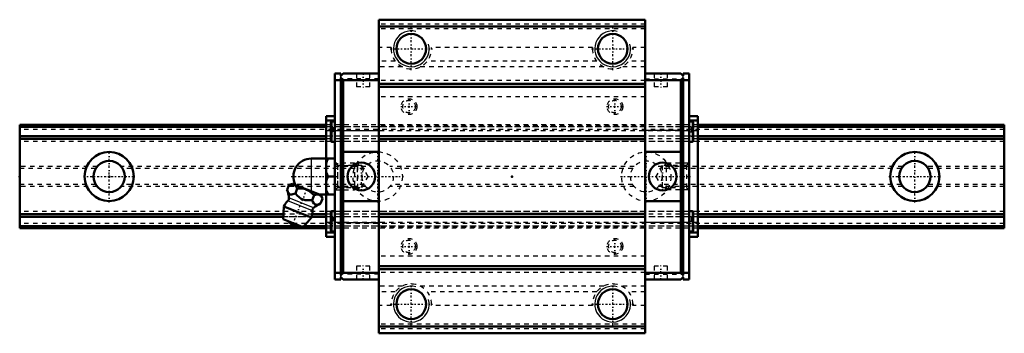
# Model space of a CAD drawing. Header units: millimetres. Extents: x -20 to 200, y -35 to 35.
import ezdxf

# ---------------------------------------------------------------- set-up
doc = ezdxf.new("R2010")
doc.units = ezdxf.units.MM
doc.linetypes.add('Center', pattern=[1.5, 0.45, -0.5, 0.05, -0.5])
doc.linetypes.add('Dashed', pattern=[2, 1, -1])
for name, color, linetype, lineweight in [('2d ConnectionPoints', 7, 'Continuous', 50), ('AM_0', 7, 'Continuous', 50), ('AM_4', 3, 'Continuous', 25), ('AM_5', 3, 'Continuous', 25), ('AM_7', 7, 'Center', 25), ('AM_9', 6, 'Dashed', 25)]:
    doc.layers.add(name, color=color, linetype=linetype, lineweight=lineweight)

# ---------------------------------------------------------------- blocks, each defined once
blk = doc.blocks.new('1_ouhg6d5zi0vl1e8u68q08heuf________0_in_HSR25M2A1SS220LG200BM6F6845000_4')
at = {"layer": 'AM_0'}
for p, q in [((45.15, 4), (50.45, 4)), ((48.45, 4), (48.45, -4)), ((48.95, 0), (50.45, 0)), ((39.73, -3), (40.16, -1.93)), ((40.94, -1.6), (40.16, -1.93)), ((47.33, -4.18), (40.94, -1.6)), ((41.6, -3.76), (42.03, -2.69)), ((45.35, -5.27), (45.78, -4.2)), ((46.87, -4), (50.45, -4)), ((47.66, -4.96), (47.33, -4.18)), ((47.22, -6.03), (47.66, -4.96)), ((39.05, -6.67), (38.85, -9.49)), ((45.17, -9.14), (39.05, -6.67)), ((43.34, -11.31), (38.85, -9.49)), ((43.34, -11.31), (45.17, -9.14))]:
    blk.add_line(p, q, dxfattribs=at)
for points in [[(48.95, 4), (48.66, 3.44), (48.45, 2.85)], [(48.45, 1.15), (48.51, 0.96), (48.7, 0.47), (48.95, 0)], [(48.95, 0), (48.66, -0.56), (48.45, -1.15)], [(42.03, -2.69), (41.77, -2.21), (41.61, -2.01), (41.41, -1.86), (41.11, -1.76), (40.76, -1.75), (40.46, -1.82), (40.16, -1.93)], [(39.73, -3), (39.91, -3.4), (40.13, -3.74), (40.31, -3.91), (40.54, -4), (40.78, -4.02), (41.05, -3.96), (41.6, -3.76)], [(41.6, -3.76), (42.03, -4.23), (42.45, -4.62), (42.92, -4.95), (43.34, -5.14), (43.81, -5.26), (44.57, -5.32), (45.35, -5.27)], [(45.78, -4.2), (45.38, -3.79), (44.94, -3.42), (44.42, -3.09), (43.84, -2.85), (43.24, -2.71), (42.62, -2.67), (42.03, -2.69)], [(47.66, -4.96), (47.4, -4.48), (47.23, -4.28), (47.04, -4.14), (46.73, -4.03), (46.38, -4.03), (46.08, -4.09), (45.78, -4.2)], [(48.45, -2.85), (48.51, -3.04), (48.7, -3.53), (48.95, -4)], [(45.35, -5.27), (45.53, -5.67), (45.75, -6.01), (45.94, -6.18), (46.16, -6.27), (46.41, -6.29), (46.67, -6.24), (47.22, -6.03)]]:
    blk.add_lwpolyline(points, dxfattribs=at)
for centre, radius, start, end in [((45.15, 0), 4, 90, 207.9876), ((34.18, -5.29), 6, 4.8448, 22.4684), ((42.11, -7.9), 3.3, 131.9787, 158), ((39.37, -4.86), 0.8, 311.9787, 4.8448), ((49.62, -11.53), 6, 113.5458, 131.1552), ((42.11, -7.9), 3.3, 338, 4.0213), ((46.2, -7.62), 0.8, 131.1552, 184.0213), ((41.64, -9.07), 1.82, 210.1342, 285.8658)]:
    blk.add_arc(centre, radius, start, end, dxfattribs=at)
at = {"layer": 'AM_4'}
for p, q in [((45.15, 4), (45.15, -3.3)), ((45.4, -7.67), (39.9, -5.45)), ((45.67, -7.01), (40.16, -4.79))]:
    blk.add_line(p, q, dxfattribs=at)
at = {"layer": 'AM_5', "linetype": 'Dashed'}
for p, q in [((50.99, 3), (50.99, -3)), ((55.45, 2.39), (50.99, 2.39)), ((55.45, -2.39), (50.99, -2.39))]:
    blk.add_line(p, q, dxfattribs=at)
at = {"layer": 'AM_7'}
for p, q in [((40.69, 0), (65.77, 0)), ((40.79, -11.15), (44.29, -2.5))]:
    blk.add_line(p, q, dxfattribs=at)
at = {"layer": 'AM_9'}
for p, q in [((54.84, 3), (50.45, 3)), ((54.84, 3), (54.84, -3)), ((55.45, 2.39), (54.84, 3)), ((55.45, 2.39), (55.45, -2.39)), ((50.45, -3), (54.84, -3)), ((54.84, -3), (55.45, -2.39))]:
    blk.add_line(p, q, dxfattribs=at)
blk = doc.blocks.new('2_HSR25M2ASSB_M6F_Slider_0_in_HSR25M2A1SS220LG200BM6F6845000_4')
at = {"layer": 'AM_0'}
for p, q in [((119.75, 35), (60.25, 35)), ((60.25, 35), (60.25, -35)), ((119.75, 33.5), (60.25, 33.5)), ((119.75, 35), (119.75, -35)), ((51.75, 23), (50.45, 23)), ((50.45, 23), (50.45, -23)), ((51.75, 23), (51.75, 22.5)), ((51.75, 22.5), (52.25, 23)), ((51.75, 22), (51.75, -22)), ((52.25, 21.5), (51.75, 22)), ((60.25, 23), (52.25, 23)), ((119.75, 23), (127.75, 23)), ((128.25, 22.5), (127.75, 23)), ((127.75, 21.5), (128.25, 22)), ((128.25, 23), (128.25, 22.5)), ((128.25, 23), (129.55, 23)), ((128.25, 22), (128.25, -22)), ((129.55, -23), (129.55, 23)), ((51.75, 21.5), (50.45, 21.5)), ((60.25, 21.5), (52.25, 21.5)), ((52.25, -21.5), (52.25, 21.5)), ((119.75, 20.7), (60.25, 20.7)), ((119.75, 20), (60.25, 20)), ((119.75, 21.5), (127.75, 21.5)), ((127.75, -21.5), (127.75, 21.5)), ((128.25, 21.5), (129.55, 21.5)), ((48.45, 13.5), (48.45, 4)), ((48.45, 13.5), (50.45, 13.5)), ((131.55, 13.5), (129.55, 13.5)), ((131.55, 13.5), (131.55, -13.5)), ((48.45, 12.5), (50.45, 12.5)), ((49.5, 12.01), (49.5, 7.99)), ((50.45, 12.25), (49.74, 12.25)), ((131.55, 12.5), (129.55, 12.5)), ((130.26, 12.25), (129.55, 12.25)), ((130.5, 12.01), (130.5, 7.99)), ((119.75, 9), (60.25, 9)), ((49.74, 7.75), (50.45, 7.75)), ((119.75, 8.3), (60.25, 8.3)), ((129.55, 7.75), (130.26, 7.75)), ((52.25, 5.5), (60.25, 5.5)), ((127.75, 5.5), (119.75, 5.5)), ((48.45, -4), (48.45, -13.5)), ((52.25, -5.5), (60.25, -5.5)), ((127.75, -5.5), (119.75, -5.5)), ((49.5, -7.99), (49.5, -12.01)), ((50.45, -7.75), (49.74, -7.75)), ((119.75, -8.3), (60.25, -8.3)), ((130.26, -7.75), (129.55, -7.75)), ((130.5, -7.99), (130.5, -12.01)), ((119.75, -9), (60.25, -9)), ((48.45, -12.5), (50.45, -12.5)), ((49.74, -12.25), (50.45, -12.25)), ((129.55, -12.25), (130.26, -12.25)), ((131.55, -12.5), (129.55, -12.5)), ((48.45, -13.5), (50.45, -13.5)), ((131.55, -13.5), (129.55, -13.5)), ((51.75, -21.5), (50.45, -21.5)), ((51.75, -22), (52.25, -21.5)), ((60.25, -21.5), (52.25, -21.5)), ((119.75, -20), (60.25, -20)), ((119.75, -20.7), (60.25, -20.7)), ((119.75, -21.5), (127.75, -21.5)), ((128.25, -22), (127.75, -21.5)), ((128.25, -21.5), (129.55, -21.5)), ((51.75, -23), (50.45, -23)), ((52.25, -23), (51.75, -22.5)), ((51.75, -22.5), (51.75, -23)), ((60.25, -23), (52.25, -23)), ((119.75, -23), (127.75, -23)), ((127.75, -23), (128.25, -22.5)), ((128.25, -22.5), (128.25, -23)), ((128.25, -23), (129.55, -23)), ((119.75, -33.5), (60.25, -33.5)), ((119.75, -35), (60.25, -35))]:
    blk.add_line(p, q, dxfattribs=at)
for centre, radius in [((67.5, 28.5), 3.32), ((112.5, 28.5), 3.32), ((56.35, 0), 3.1), ((123.65, 0), 3.1), ((67.5, -28.5), 3.32), ((112.5, -28.5), 3.32)]:
    blk.add_circle(centre, radius, dxfattribs=at)
for centre, radius, start, end in [((49.74, 12.01), 0.237, 90, 180), ((130.26, 12.01), 0.238, 0, 90), ((49.74, 7.99), 0.237, 180, 270), ((130.26, 7.99), 0.238, 270, 360), ((49.74, -7.99), 0.237, 90, 180), ((130.26, -7.99), 0.238, 0, 90), ((49.74, -12.01), 0.237, 180, 270), ((130.26, -12.01), 0.238, 270, 360)]:
    blk.add_arc(centre, radius, start, end, dxfattribs=at)
at = {"layer": 'AM_4'}
for p, q in [((49.74, 12.25), (49.74, 7.75)), ((130.26, 12.25), (130.26, 7.75)), ((52.25, 10.3), (60.25, 10.3)), ((127.75, 10.3), (119.75, 10.3)), ((49.74, -7.75), (49.74, -12.25)), ((130.26, -7.75), (130.26, -12.25)), ((52.25, -10.3), (60.25, -10.3)), ((127.75, -10.3), (119.75, -10.3))]:
    blk.add_line(p, q, dxfattribs=at)
at = {"layer": 'AM_5', "linetype": 'Dashed'}
for p, q in [((55.45, -3), (55.45, 3)), ((55.95, 2.46), (55.45, 3)), ((124.05, 2.46), (124.55, 3)), ((124.55, -3), (124.55, 3)), ((129.55, 3), (124.55, 3)), ((55.95, -2.46), (55.45, -3)), ((124.05, -2.46), (124.55, -3)), ((129.55, -3), (124.55, -3))]:
    blk.add_line(p, q, dxfattribs=at)
at = {"layer": 'AM_5'}
for centre in [(67.5, 28.5), (112.5, 28.5), (67.5, -28.5), (112.5, -28.5)]:
    blk.add_arc(centre, 4, 75, 15, dxfattribs=at)
at = {"layer": 'AM_7'}
for p, q in [((67.5, 23.77), (67.5, 33.22)), ((112.5, 23.77), (112.5, 33.22)), ((62.78, 28.5), (72.22, 28.5)), ((107.78, 28.5), (117.22, 28.5)), ((56.75, 23.15), (56.75, 19.85)), ((123.25, 23.15), (123.25, 19.85)), ((65.15, 15.6), (68.85, 15.6)), ((67, 13.75), (67, 17.45)), ((111.15, 15.6), (114.85, 15.6)), ((113, 13.75), (113, 17.45)), ((49.45, 10), (50.5, 10)), ((129.5, 10), (130.55, 10)), ((56.35, -3.25), (56.35, 3.26)), ((123.65, -3.25), (123.65, 3.26)), ((114.22, 0), (129.92, 0)), ((49.45, -10), (50.5, -10)), ((129.5, -10), (130.55, -10)), ((67, -17.45), (67, -13.75)), ((113, -17.45), (113, -13.75)), ((65.15, -15.6), (68.85, -15.6)), ((111.15, -15.6), (114.85, -15.6)), ((56.75, -23.15), (56.75, -19.85)), ((123.25, -23.15), (123.25, -19.85)), ((67.5, -33.22), (67.5, -23.78)), ((112.5, -33.22), (112.5, -23.78)), ((62.78, -28.5), (72.22, -28.5)), ((107.78, -28.5), (117.22, -28.5))]:
    blk.add_line(p, q, dxfattribs=at)
at = {"layer": 'AM_9'}
for p, q in [((119.75, 34), (60.25, 34)), ((119.75, 33), (60.25, 33)), ((63, 28.83), (60.25, 28.83)), ((63, 28.83), (63, 28.5)), ((72, 28.5), (72, 28.83)), ((108, 28.83), (72, 28.83)), ((108, 28.83), (108, 28.5)), ((117, 28.5), (117, 28.83)), ((119.75, 28.83), (117, 28.83)), ((63.92, 25.77), (60.25, 25.77)), ((65.51, 24.46), (60.25, 24.46)), ((110.51, 24.46), (69.49, 24.46)), ((108.92, 25.77), (71.08, 25.77)), ((119.75, 24.46), (114.49, 24.46)), ((119.75, 25.77), (116.08, 25.77)), ((51.75, 22), (51.75, 22.5)), ((55.25, 23), (55.25, 20)), ((58.25, 20), (58.25, 23)), ((121.75, 23), (121.75, 20)), ((124.75, 20), (124.75, 23)), ((128.25, 22), (128.25, 22.5)), ((60.25, 21.8), (51.75, 21.8)), ((58.25, 20), (55.25, 20)), ((119.75, 21.41), (60.25, 21.41)), ((119.75, 21.8), (128.25, 21.8)), ((124.75, 20), (121.75, 20)), ((119.75, 17.8), (60.25, 17.8)), ((131.55, 11.5), (48.45, 11.5)), ((131.55, 11.09), (48.45, 11.09)), ((131.55, 11.08), (48.45, 11.08)), ((49.98, 11), (49.5, 11)), ((49.98, 11), (49.98, 9)), ((119.75, 11.4), (60.25, 11.4)), ((130.03, 11), (130.5, 11)), ((130.03, 11), (130.03, 9)), ((48.45, 10.28), (131.55, 10.28)), ((131.55, 9.04), (48.45, 9.04)), ((131.55, 9.03), (48.45, 9.03)), ((49.98, 10), (49.5, 10)), ((49.98, 9), (49.5, 9)), ((130.03, 10), (130.5, 10)), ((130.03, 9), (130.5, 9)), ((131.55, 8.41), (48.45, 8.41)), ((131.55, 7.8), (48.45, 7.8)), ((50.99, 2.46), (50.45, 3)), ((56.45, 2.46), (50.99, 2.46)), ((50.99, 2.46), (50.99, -2.46)), ((57.87, 0), (56.45, 2.46)), ((56.45, 2.46), (56.45, -2.46)), ((123.55, 2.46), (122.13, 0)), ((123.55, 2.46), (123.55, -2.46)), ((129.01, 2.46), (123.55, 2.46)), ((129.55, 3), (129.01, 2.46)), ((129.01, 2.46), (129.01, -2.46)), ((56.45, -2.46), (57.87, 0)), ((122.13, 0), (123.55, -2.46)), ((50.45, -3), (50.99, -2.46)), ((50.99, -2.46), (56.45, -2.46)), ((123.55, -2.46), (129.01, -2.46)), ((129.01, -2.46), (129.55, -3)), ((131.55, -7.8), (48.45, -7.8)), ((131.55, -8.41), (48.45, -8.41)), ((131.55, -9.03), (48.45, -9.03)), ((131.55, -9.04), (48.45, -9.04)), ((131.55, -10.28), (48.45, -10.28)), ((49.98, -9), (49.5, -9)), ((49.98, -10), (49.5, -10)), ((49.98, -11), (49.5, -11)), ((49.98, -9), (49.98, -11)), ((130.03, -9), (130.5, -9)), ((130.03, -9), (130.03, -11)), ((130.03, -10), (130.5, -10)), ((130.03, -11), (130.5, -11)), ((131.55, -11.08), (48.45, -11.08)), ((131.55, -11.09), (48.45, -11.09)), ((131.55, -11.5), (48.45, -11.5)), ((119.75, -11.4), (60.25, -11.4)), ((119.75, -17.8), (60.25, -17.8)), ((60.25, -21.8), (51.75, -21.8)), ((51.75, -22.5), (51.75, -22)), ((58.25, -20), (55.25, -20)), ((55.25, -20), (55.25, -23)), ((58.25, -23), (58.25, -20)), ((119.75, -21.41), (60.25, -21.41)), ((119.75, -21.8), (128.25, -21.8)), ((124.75, -20), (121.75, -20)), ((121.75, -20), (121.75, -23)), ((124.75, -23), (124.75, -20)), ((128.25, -22.5), (128.25, -22)), ((65.51, -24.46), (60.25, -24.46)), ((63.92, -25.77), (60.25, -25.77)), ((110.51, -24.46), (69.49, -24.46)), ((108.92, -25.77), (71.08, -25.77)), ((119.75, -24.46), (114.49, -24.46)), ((119.75, -25.77), (116.08, -25.77)), ((63, -28.5), (63, -28.83)), ((72, -28.83), (72, -28.5)), ((108, -28.5), (108, -28.83)), ((117, -28.83), (117, -28.5)), ((63, -28.83), (60.25, -28.83)), ((108, -28.83), (72, -28.83)), ((119.75, -28.83), (117, -28.83)), ((119.75, -33), (60.25, -33)), ((119.75, -34), (60.25, -34))]:
    blk.add_line(p, q, dxfattribs=at)
for centre, radius in [((67, 15.6), 1.76), ((67, 15.6), 1.41), ((113, 15.6), 1.76), ((113, 15.6), 1.41), ((67, -15.6), 1.76), ((67, -15.6), 1.41), ((113, -15.6), 1.76), ((113, -15.6), 1.41)]:
    blk.add_circle(centre, radius, dxfattribs=at)
for centre, start, end in [((67.5, 28.5), 180, 0), ((112.5, 28.5), 180, 0), ((67.5, -28.5), 360, 180), ((112.5, -28.5), 360, 180)]:
    blk.add_arc(centre, 4.5, start, end, dxfattribs=at)
blk = doc.blocks.new('3_HSR25M2A122020_Rail_0_in_HSR25M2A1SS220LG200BM6F6845000_4')
at = {"layer": 'AM_0'}
for p, q in [((48.45, 11.5), (-20, 11.5)), ((-20, 11.5), (-20, -11.5)), ((48.45, 11.08), (-20, 11.08)), ((200, 11.5), (131.55, 11.5)), ((200, 11.08), (131.55, 11.08)), ((200, 11.5), (200, -11.5)), ((48.45, 9.04), (-20, 9.04)), ((200, 9.04), (131.55, 9.04)), ((48.45, 8.41), (-20, 8.41)), ((200, 8.41), (131.55, 8.41)), ((38.93, -8.41), (-20, -8.41)), ((48.45, -8.41), (45.37, -8.41)), ((200, -8.41), (131.55, -8.41)), ((38.88, -9.04), (-20, -9.04)), ((48.45, -9.04), (45.21, -9.04)), ((200, -9.04), (131.55, -9.04)), ((42.77, -11.08), (-20, -11.08)), ((48.45, -11.5), (-20, -11.5)), ((48.45, -11.08), (43.54, -11.08)), ((200, -11.08), (131.55, -11.08)), ((200, -11.5), (131.55, -11.5))]:
    blk.add_line(p, q, dxfattribs=at)
for centre, radius in [((0, 0), 5.5), ((180, 0), 5.5), ((0, 0), 3.5), ((180, 0), 3.5)]:
    blk.add_circle(centre, radius, dxfattribs=at)
at = {"layer": 'AM_7'}
for p, q in [((0, -5.78), (0, 5.77)), ((60, -5.78), (60, 5.77)), ((120, -5.78), (120, 5.77)), ((180, -5.78), (180, 5.77)), ((-5.78, 0), (5.77, 0)), ((174.22, 0), (185.78, 0))]:
    blk.add_line(p, q, dxfattribs=at)
at = {"layer": 'AM_9'}
for p, q in [((200, 11.09), (-20, 11.09)), ((131.55, 11.5), (48.45, 11.5)), ((131.55, 11.08), (48.45, 11.08)), ((200, 10.5), (-20, 10.5)), ((200, 9.03), (-20, 9.03)), ((131.55, 9.04), (48.45, 9.04)), ((200, 7.8), (-20, 7.8)), ((131.55, 8.41), (48.45, 8.41)), ((-2.68, 2.25), (-20, 2.25)), ((57.32, 2.25), (2.68, 2.25)), ((117.32, 2.25), (62.68, 2.25)), ((177.32, 2.25), (122.68, 2.25)), ((200, 2.25), (182.68, 2.25)), ((-3.03, 1.75), (-20, 1.75)), ((56.97, 1.75), (3.03, 1.75)), ((116.97, 1.75), (63.03, 1.75)), ((176.97, 1.75), (123.03, 1.75)), ((200, 1.75), (183.03, 1.75)), ((-3.03, -1.75), (-20, -1.75)), ((40.85, -1.75), (3.03, -1.75)), ((56.97, -1.75), (41.01, -1.75)), ((116.97, -1.75), (63.03, -1.75)), ((176.97, -1.75), (123.03, -1.75)), ((200, -1.75), (183.03, -1.75)), ((-2.68, -2.25), (-20, -2.25)), ((57.32, -2.25), (2.68, -2.25)), ((117.32, -2.25), (62.68, -2.25)), ((177.32, -2.25), (122.68, -2.25)), ((200, -2.25), (182.68, -2.25)), ((200, -7.8), (-20, -7.8)), ((45.37, -8.41), (38.93, -8.41)), ((131.55, -8.41), (48.45, -8.41)), ((200, -9.03), (-20, -9.03)), ((200, -10.5), (-20, -10.5)), ((45.21, -9.04), (38.88, -9.04)), ((131.55, -9.04), (48.45, -9.04)), ((200, -11.09), (-20, -11.09)), ((43.54, -11.08), (42.77, -11.08)), ((131.55, -11.08), (48.45, -11.08)), ((131.55, -11.5), (48.45, -11.5))]:
    blk.add_line(p, q, dxfattribs=at)
for centre, radius in [((60, 0), 5.5), ((120, 0), 5.5), ((60, 0), 3.5), ((120, 0), 3.5)]:
    blk.add_circle(centre, radius, dxfattribs=at)

msp = doc.modelspace()

# ---------------------------------------------------------------- linework, layer by layer
at = {"layer": '2d ConnectionPoints'}
for p in [(-20, 0), (0, 0), (0, 0), (50.45, 0), (90, 0), (129.55, 0)]:
    msp.add_point(p, dxfattribs=at)

# ---------------------------------------------------------------- block references
for name in ['2_HSR25M2ASSB_M6F_Slider_0_in_HSR25M2A1SS220LG200BM6F6845000_4', '3_HSR25M2A122020_Rail_0_in_HSR25M2A1SS220LG200BM6F6845000_4', '1_ouhg6d5zi0vl1e8u68q08heuf________0_in_HSR25M2A1SS220LG200BM6F6845000_4']:
    msp.add_blockref(name, (0, 0))

doc.saveas('drawing.dxf')
